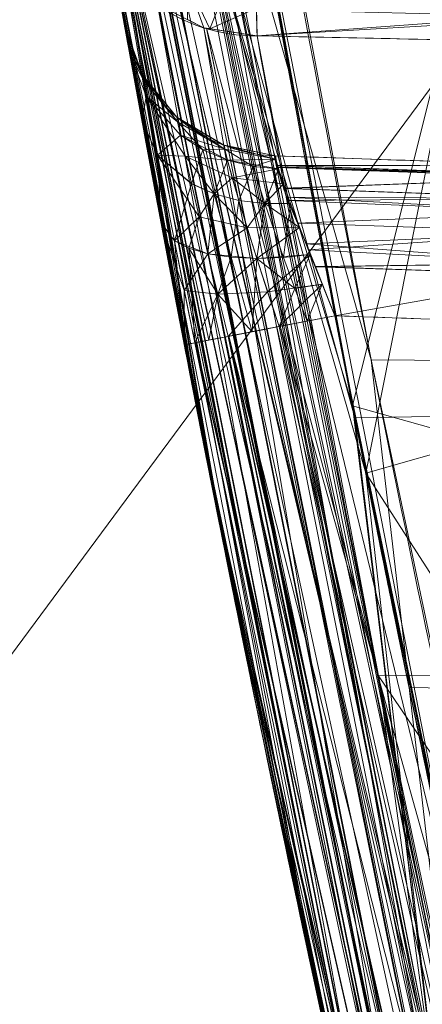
# Model space of a CAD drawing. Header units: millimetres. Extents: x -71 to 71, y -145 to 145.
# Tile 138 of 256: x -56.769 to -56.01, y -12.138 to -10.281. Entities that reach past the tile are written whole.
import ezdxf

# ---------------------------------------------------------------- set-up
doc = ezdxf.new("R2010")
doc.units = ezdxf.units.MM
doc.layers.add('1', color=7, linetype='CONTINUOUS')

msp = doc.modelspace()

# ---------------------------------------------------------------- linework, layer by layer
at = {"layer": '1', "color": 163, "linetype": 'Continuous', "lineweight": 13}
for p, q in [((-56.5716, -10.2912, 6.3851), (-56.5716, -10.2912, 9.1938)), ((-56.2869, -10.5374, 9.1938), (-56.2869, -10.5374, 6.3851))]:
    msp.add_line(p, q, dxfattribs=at)
at = {"layer": '1', "color": 163, "linetype": 'Continuous', "lineweight": 13, "extrusion": (-5.23961e-15, 1.15648e-14, -1)}
for centre, radius in [((0, 0, 144.0046), 61.0181), ((0, 0, 124.3698), 56.3953)]:
    msp.add_circle(centre, radius, dxfattribs=at)
at = {"layer": '1', "color": 163, "linetype": 'Continuous', "lineweight": 13}
msp.add_circle((0, 0, -145), 60.4434, dxfattribs=at)
at = {"layer": '1', "color": 163, "linetype": 'Continuous', "lineweight": 13, "extrusion": (-0.999172, 0.021137, -0.034762)}
msp.add_arc((11.2343, -21.5352, 56.8689), 0.3, 27.7501, 89.6029, dxfattribs=at)
at = {"layer": '1', "color": 163, "linetype": 'Continuous', "lineweight": 13, "extrusion": (0.083234, -0.466573, -0.880558)}
msp.add_arc((-57.2, -11.1371, 20.6922), 0.3, 100.9344, 180, dxfattribs=at)
at = {"layer": '1', "color": 163, "linetype": 'Continuous', "lineweight": 13}
for centre, radius, start, end in [((-56.2764, -10.2375, 9.1938), 0.3, 190.3102, 268), ((-56.2764, -10.2375, 6.3851), 0.3, 190.3102, 268), ((0, 0, -142.5051), 63.5638, 189.620855, 222.27869)]:
    msp.add_arc(centre, radius, start, end, dxfattribs=at)
at = {"layer": '1', "color": 163, "linetype": 'Continuous', "lineweight": 13, "extrusion": (0.189461, -0.981888, -3.47988e-05)}
msp.add_arc((-57.2, 9.7895, -0.0004), 0.3, 180, 267.9635, dxfattribs=at)
at = {"layer": '1', "color": 163, "linetype": 'Continuous', "lineweight": 13, "extrusion": (-0.189461, 0.981888, -3.46165e-05)}
msp.add_arc((57.2, 5.7894, -0.0001), 0.3, 0, 87.9635, dxfattribs=at)
at = {"layer": '1', "color": 163, "linetype": 'Continuous', "lineweight": 13}
for points, knots in [([(-56.0092, 7.4308, -40.1881), (-56.3877, 4.5783, -40.186), (-56.6408, 0.1337, -40.1852), (-56.2404, -6.0209, -40.1887), (-55.5435, -10.7162, -40.1937), (-54.419, -15.4548, -40.2011), (-52.8466, -20.1921, -40.2107), (-50.8093, -24.8841, -40.2227), (-48.2961, -29.4776, -40.237), (-45.2955, -33.9182, -40.2537), (-41.8019, -38.1419, -40.2727), (-37.8257, -42.0923, -40.294), (-33.3833, -45.7042, -40.3176), (-28.4909, -48.9101, -40.3436), (-21.4102, -52.5496, -40.3813), (-15.5377, -54.4811, -40.4131), (-11.4458, -55.3284, -40.4359)], [0, 0, 0, 0, 0.125, 0.1875, 0.25, 0.3125, 0.375, 0.4375, 0.5, 0.5625, 0.625, 0.6875, 0.75, 0.8125, 0.875, 1, 1, 1, 1]), ([(-55.7921, 7.3986, -43.1801), (-56.0246, 5.6455, -43.1785), (-56.3222, 2.1453, -43.1763), (-56.2775, -3.0831, -43.1759), (-55.7447, -8.3172, -43.1783), (-54.7209, -13.5077, -43.1836), (-53.4738, -17.706, -43.1903), (-52.2499, -20.9716, -43.197), (-51.2194, -23.3755, -43.2027), (-50.0721, -25.74, -43.209), (-48.3889, -28.8319, -43.2184), (-46.0147, -32.5492, -43.2317), (-42.7958, -36.6787, -43.2497), (-39.8059, -39.8551, -43.2666), (-37.2255, -42.2377, -43.2812), (-35.2025, -43.9372, -43.2927), (-33.1028, -45.5406, -43.3046), (-30.9384, -47.0388, -43.3168), (-28.72, -48.425, -43.3294), (-25.6796, -50.1348, -43.3467), (-22.5174, -51.6324, -43.3647), (-19.2318, -52.9145, -43.3834), (-15.8914, -54.0389, -43.4024), (-13.3418, -54.7035, -43.4169), (-11.6398, -55.0636, -43.4266)], [0, 0, 0, 0, 0.0625, 0.125, 0.1875, 0.25, 0.3125, 0.34375, 0.375, 0.40625, 0.4375, 0.5, 0.5625, 0.625, 0.65625, 0.6875, 0.71875, 0.75, 0.78125, 0.8125, 0.875, 0.90625, 0.9375, 1, 1, 1, 1]), ([(-56.5, 0, -15.8146), (-56.5, -0.9671, -15.8121), (-56.4504, -2.918, -15.8069), (-56.1409, -6.8926, -15.7966), (-55.3378, -11.96, -15.7838), (-53.6534, -18.0952, -15.7683), (-51.2166, -24.1589, -15.7529), (-48.0247, -30.0155, -15.7375), (-44.1076, -35.5264, -15.7221), (-39.5288, -40.5606, -15.7066), (-36.0978, -43.5233, -15.6964), (-34.3073, -44.8917, -15.6912)], [0, 0, 0, 0, 0.0625, 0.125, 0.25, 0.375, 0.5, 0.625, 0.75, 0.875, 1, 1, 1, 1]), ([(-55.8414, -12.1764, -31.9859), (-55.9303, -11.7773, -31.2471), (-56.0148, -11.378, -30.5078), (-56.1825, -10.5413, -28.9591), (-56.2649, -10.104, -28.1495), (-56.342, -9.6664, -27.3395)], [0, 0, 0, 0, 0.477542, 0.477542, 1, 1, 1, 1]), ([(-56.3618, -9.8186, 10.5103), (-56.306, -10.1389, 10.5103), (-56.2475, -10.4587, 10.5103), (-56.068, -11.3943, 10.5103), (-55.9397, -12.0088, 10.5103), (-55.6629, -13.233, 10.5104), (-55.5144, -13.8428, 10.5104), (-55.3559, -14.4501, 10.5104), (-55.3559, -14.4501, 10.5104), (-55.3559, -14.4501, 10.5104)], [0, 0, 0, 0, 0.205726, 0.205726, 0.602863, 0.602863, 0.999987, 0.999987, 1, 1, 1, 1]), ([(-55.8861, -12.2395, 5.0686), (-55.8861, -12.2395, 5.0686), (-55.8861, -12.2395, 5.0686), (-55.9747, -11.8348, 5.0686), (-56.059, -11.4292, 5.0686), (-56.2174, -10.6221, 5.0687), (-56.2917, -10.2207, 5.0687), (-56.3618, -9.8186, 5.0687)], [0, 0, 0, 0, 0.000024, 0.000024, 0.503712, 0.503712, 1, 1, 1, 1]), ([(-55.6357, -14.5231, 10.2106), (-55.795, -13.9129, 10.2106), (-55.9443, -13.2999, 10.2106), (-56.2225, -12.0695, 10.2105), (-56.3516, -11.452, 10.2105), (-56.532, -10.5116, 10.2105), (-56.5908, -10.1902, 10.2105), (-56.6469, -9.8683, 10.2104)], [0, 0, 0, 0, 0.397137, 0.397137, 0.794274, 0.794274, 1, 1, 1, 1]), ([(-56.6469, -9.8683, 5.3685), (-56.5765, -10.2724, 5.3685), (-56.5017, -10.6758, 5.3685), (-56.3425, -11.487, 5.3684), (-56.2578, -11.8947, 5.3684), (-56.1687, -12.3014, 5.3684)], [0, 0, 0, 0, 0.496289, 0.496289, 1, 1, 1, 1]), ([(-56.627, -9.9819, -27.1962), (-56.6242, -9.9973, -27.2246), (-56.6215, -10.0127, -27.253), (-56.5436, -10.4525, -28.063), (-56.4636, -10.8767, -28.8441), (-56.2981, -11.7023, -30.3644), (-56.2132, -12.1037, -31.1036), (-56.1238, -12.5049, -31.8424)], [0, 0, 0, 0, 0.018318, 0.018318, 0.522456, 0.522456, 1, 1, 1, 1]), ([(-55.8861, -12.2395, -0.5103), (-55.8861, -12.2395, -0.5103), (-55.8861, -12.2395, -0.5103), (-55.9263, -12.056, -0.5103), (-55.9656, -11.8723, -0.5103), (-56.0424, -11.5044, -0.5103), (-56.0798, -11.3203, -0.5103), (-56.1895, -10.7677, -0.5103), (-56.2589, -10.3987, -0.5103), (-56.3247, -10.029, -0.5103), (-56.3247, -10.029, -0.5103), (-56.3247, -10.029, -0.5103)], [0, 0, 0, 0, 0.000027, 0.000027, 0.250088, 0.250088, 0.500176, 0.500176, 0.999973, 0.999973, 1, 1, 1, 1]), ([(-56.3247, -10.029, 0.5103), (-56.3247, -10.029, 0.5103), (-56.3247, -10.029, 0.5103), (-56.2918, -10.214, 0.5103), (-56.258, -10.3988, 0.5103), (-56.1885, -10.7681, 0.5103), (-56.1528, -10.9526, 0.5103), (-56.0432, -11.5051, 0.5103), (-55.9665, -11.8727, 0.5103), (-55.8861, -12.2395, 0.5103), (-55.8861, -12.2395, 0.5103), (-55.8861, -12.2395, 0.5103)], [0, 0, 0, 0, 0.000027, 0.000027, 0.250088, 0.250088, 0.500176, 0.500176, 0.999973, 0.999973, 1, 1, 1, 1]), ([(-56.1687, -12.3014, 0.2105), (-56.2494, -11.9328, 0.2105), (-56.3266, -11.5633, 0.2105), (-56.4368, -11.008, 0.2105), (-56.4726, -10.8225, 0.2105), (-56.5425, -10.4514, 0.2105), (-56.5765, -10.2657, 0.2105), (-56.6096, -10.0797, 0.2105)], [0, 0, 0, 0, 0.499823, 0.499823, 0.749912, 0.749912, 1, 1, 1, 1]), ([(-56.6096, -10.0797, -0.2105), (-56.5435, -10.4513, -0.2105), (-56.4736, -10.8222, -0.2105), (-56.3634, -11.3776, -0.2105), (-56.3258, -11.5626, -0.2105), (-56.2486, -11.9323, -0.2105), (-56.2091, -12.117, -0.2105), (-56.1687, -12.3014, -0.2105)], [0, 0, 0, 0, 0.499825, 0.499825, 0.749912, 0.749912, 1, 1, 1, 1]), ([(-56.1192, -12.5252, -28.0554), (-56.2098, -12.1193, -27.2934), (-56.2958, -11.7133, -26.5311), (-56.4581, -10.9043, -25.0122), (-56.5344, -10.5014, -24.2558), (-56.6063, -10.0983, -23.499)], [0, 0, 0, 0, 0.502199, 0.502199, 1, 1, 1, 1]), ([(-56.3214, -10.3109, -23.3594), (-56.2499, -10.7119, -24.1162), (-56.174, -11.1127, -24.8727), (-56.0126, -11.9175, -26.3916), (-55.927, -12.3215, -27.154), (-55.8369, -12.7253, -27.916)], [0, 0, 0, 0, 0.497803, 0.497803, 1, 1, 1, 1]), ([(-55.7941, -10.3221, -23.3411), (-55.8861, -10.3201, -23.3443), (-55.9781, -10.3182, -23.3475), (-56.1539, -10.3145, -23.3536), (-56.2377, -10.3127, -23.3565), (-56.3214, -10.3109, -23.3594)], [0, 0, 0, 0, 0.523552, 0.523552, 1, 1, 1, 1]), ([(-56.1745, -10.8391, 9.4897), (-56.1823, -10.8203, 9.4899), (-56.1975, -10.7825, 9.4867), (-56.2191, -10.7273, 9.4714), (-56.24, -10.6756, 9.4459), (-56.2549, -10.641, 9.4196), (-56.2631, -10.6218, 9.4009), (-56.2657, -10.6151, 9.3937), (-56.2693, -10.6052, 9.3827), (-56.276, -10.585, 9.3573), (-56.2832, -10.56, 9.3132), (-56.2875, -10.5415, 9.2548), (-56.2876, -10.5373, 9.2141), (-56.2869, -10.5374, 9.1938)], [0, 0, 0, 0, 0.125, 0.25, 0.375, 0.5, 0.53125, 0.546875, 0.5625, 0.625, 0.75, 0.875, 1, 1, 1, 1]), ([(-56.2869, -10.5374, 6.3851), (-56.2876, -10.5373, 6.3648), (-56.2875, -10.5415, 6.3241), (-56.2832, -10.56, 6.2657), (-56.276, -10.585, 6.2217), (-56.2693, -10.6052, 6.1962), (-56.2658, -10.6151, 6.1852), (-56.2631, -10.6218, 6.1781), (-56.2549, -10.641, 6.1594), (-56.24, -10.6756, 6.1331), (-56.2191, -10.7273, 6.1075), (-56.1975, -10.7825, 6.0923), (-56.1823, -10.8203, 6.0891), (-56.1745, -10.8391, 6.0892)], [0, 0, 0, 0, 0.125, 0.25, 0.375, 0.4375, 0.453125, 0.46875, 0.5, 0.625, 0.75, 0.875, 1, 1, 1, 1]), ([(-56.2869, -10.5374, 6.3851), (-56.1999, -10.5404, 6.3882), (-56.1129, -10.5434, 6.3912), (-55.9314, -10.5498, 6.3975), (-55.8369, -10.5531, 6.4008), (-55.7424, -10.5564, 6.404)], [0, 0, 0, 0, 0.479225, 0.479225, 1, 1, 1, 1]), ([(-55.7424, -10.5564, 9.1749), (-55.8369, -10.5531, 9.1782), (-55.9314, -10.5498, 9.1815), (-56.1129, -10.5434, 9.1878), (-56.1999, -10.5404, 9.1908), (-56.2869, -10.5374, 9.1938)], [0, 0, 0, 0, 0.520775, 0.520775, 1, 1, 1, 1]), ([(-55.3559, -14.4501, 9.4896), (-55.3559, -14.4501, 9.4896), (-55.3559, -14.4501, 9.4896), (-55.4964, -13.9115, 9.4896), (-55.6291, -13.3708, 9.4896), (-55.8787, -12.286, 9.4897), (-55.9956, -11.7417, 9.4897), (-56.1282, -11.077, 9.4897), (-56.1515, -10.9581, 9.4897), (-56.1745, -10.8391, 9.4897)], [0, 0, 0, 0, 0.000016, 0.000016, 0.450915, 0.450915, 0.90183, 0.90183, 1, 1, 1, 1]), ([(-56.1745, -10.8391, 6.0892), (-56.1669, -10.8785, 6.0892), (-56.1593, -10.9179, 6.0892), (-56.1237, -11.1001, 6.0892), (-56.0953, -11.2428, 6.0893), (-56.0374, -11.5279, 6.0893), (-56.0079, -11.6704, 6.0893), (-55.9478, -11.9551, 6.0893), (-55.9173, -12.0974, 6.0893), (-55.8861, -12.2395, 6.0893), (-55.8861, -12.2395, 6.0893), (-55.8861, -12.2395, 6.0893)], [0, 0, 0, 0, 0.084174, 0.084174, 0.38945, 0.38945, 0.694725, 0.694725, 0.999958, 0.999958, 1, 1, 1, 1]), ([(-56.4586, -10.8939, 9.7895), (-56.4355, -11.0135, 9.7895), (-56.4121, -11.133, 9.7895), (-56.2787, -11.8011, 9.7895), (-56.1613, -12.3481, 9.7895), (-55.9104, -13.4385, 9.7894), (-55.777, -13.9819, 9.7894), (-55.6357, -14.5231, 9.7894)], [0, 0, 0, 0, 0.09817, 0.09817, 0.549085, 0.549085, 1, 1, 1, 1]), ([(-56.1687, -12.3014, 5.7895), (-56.2, -12.1586, 5.7895), (-56.2307, -12.0156, 5.7895), (-56.2911, -11.7295, 5.7895), (-56.3208, -11.5863, 5.7895), (-56.379, -11.2996, 5.7894), (-56.4075, -11.1562, 5.7894), (-56.4433, -10.9731, 5.7894), (-56.451, -10.9335, 5.7894), (-56.4586, -10.8939, 5.7894)], [0, 0, 0, 0, 0.305275, 0.305275, 0.61055, 0.61055, 0.915825, 0.915825, 1, 1, 1, 1])]:
    msp.add_open_spline(points, degree=3, knots=knots, dxfattribs=at)
for points in [[(-56.4586, -10.8939, 9.7895), (-56.5208, -10.5716, 9.7895), (-56.5716, -10.2912, 9.5251), (-56.5716, -10.2912, 9.1938)], [(-56.5716, -10.2912, 6.3851), (-56.5716, -10.2912, 6.054), (-56.5208, -10.5713, 5.7894), (-56.4586, -10.8939, 5.7894)], [(-56.1745, -10.8391, 9.4897), (-56.0305, -10.8441, 9.4847), (-55.8864, -10.8491, 9.4797), (-55.7424, -10.8542, 9.4747)], [(-55.7424, -10.8542, 6.1042), (-55.8864, -10.8491, 6.0992), (-56.0305, -10.8441, 6.0942), (-56.1745, -10.8391, 6.0892)]]:
    msp.add_open_spline(points, degree=3, dxfattribs=at)
for points in [[(24.5845, 55.2178, -145), (-35.5277, -48.8997, -145), (-52.3455, -30.2217, -145), (-60.1123, -6.3181, -145)], [(-52.6508, 4.0276, -59.4465), (-51.3852, -12.1617, -59.4503), (-56.0991, -4.5154, -43.1768)], [(-62.4157, 2.6859, -124.4759), (-63.0153, -11.3325, -124.5197), (-55.5385, -9.7929, -124.3698)], [(-56.2418, -5.3657, -22.8847), (-55.1835, -12.1254, -15.7834), (-56.4975, 0, -15.8146)], [(-51.4822, -16.7276, -123.8834), (-54.1315, 0, -123.8834), (-56.3953, 0, -124.3698), (-53.6351, -17.4271, -124.3698)], [(-56.2981, -4.7369, -40.1881), (-56.0991, -4.5154, -43.1768), (-54.3759, -13.6174, -43.1856)], [(-51.3852, -12.1617, -59.4503), (-54.5092, -12.9133, -43.1849), (-56.0991, -4.5154, -43.1768)], [(-54.3759, -13.6174, -43.1856), (-54.6328, -13.686, -40.1994), (-56.2981, -4.7369, -40.1881)], [(-55.778, -9.0034, -32.4073), (-56.2981, -4.7369, -40.1881), (-55.2112, -11.9987, -32.3257)], [(-56.2981, -4.7369, -40.1881), (-54.7296, -13.1656, -40.1988), (-55.1627, -12.2197, -32.4373)], [(-55.1627, -12.2197, -32.4373), (-55.2112, -11.9987, -32.3257), (-56.2981, -4.7369, -40.1881)], [(-56.2418, -5.3657, -22.8847), (-56.2239, -5.5789, -22.9251), (-55.1835, -12.1254, -15.7834)], [(-55.1835, -12.1254, -15.7834), (-56.2239, -5.5789, -22.9251), (-56.203, -5.7855, -23.0605)], [(-56.0257, -7.305, -22.9333), (-54.8402, -13.1727, -15.7807), (-56.203, -5.7855, -23.0605)], [(-56.203, -5.7855, -23.0605), (-54.8402, -13.1727, -15.7807), (-55.1835, -12.1254, -15.7834)], [(-56.0257, -7.305, -22.9333), (-55.993, -7.5363, -22.8846), (-54.8402, -13.1727, -15.7807)], [(-55.504, -25.3478, -144.0046), (-56.0656, -25.6043, -143.2514), (-61.0081, -8.7716, -143.2514), (-60.397, -8.6838, -144.0046)], [(-56.9481, -26.0073, -142.6799), (-61.9684, -8.9097, -142.6799), (-61.0081, -8.7716, -143.2514), (-56.0656, -25.6043, -143.2514)], [(-56.3838, -11.2723, -25.7032), (-56.6063, -10.0983, -23.499), (-56.6817, -9.6661, -26.9132)], [(-56.6817, -9.6661, -26.9132), (-56.6443, -9.8827, -27.0594), (-56.3838, -11.2723, -25.7032)], [(-56.4557, -9.6962, -27.3343), (-56.342, -9.6664, -27.3395), (-56.1062, -10.9221, -29.6639)], [(-56.1062, -10.9221, -29.6639), (-56.342, -9.6664, -27.3395), (-56.0038, -9.6783, -27.3859), (-55.78, -10.9247, -29.6925)], [(-56.4635, -9.6982, -27.3339), (-56.4557, -9.6962, -27.3343), (-55.9571, -12.2084, -31.9825)], [(-56.1062, -10.9221, -29.6639), (-55.9571, -12.2084, -31.9825), (-56.4557, -9.6962, -27.3343)], [(-56.0102, -12.2453, -31.9689), (-56.5082, -9.7312, -27.3204), (-56.4635, -9.6982, -27.3339)], [(-55.9571, -12.2084, -31.9825), (-55.9653, -12.2107, -31.9822), (-56.4635, -9.6982, -27.3339)], [(-55.9653, -12.2107, -31.9822), (-56.0102, -12.2453, -31.9689), (-56.4635, -9.6982, -27.3339)], [(-56.5606, -9.7698, -27.3045), (-56.5082, -9.7312, -27.3204), (-56.0102, -12.2453, -31.9689)], [(-56.592, -9.823, -27.2787), (-56.5618, -9.7707, -27.3041), (-56.0645, -12.2872, -31.9529)], [(-56.5618, -9.7707, -27.3041), (-56.5606, -9.7698, -27.3045), (-56.0632, -12.2862, -31.9533)], [(-56.0632, -12.2862, -31.9533), (-56.0645, -12.2872, -31.9529), (-56.5618, -9.7707, -27.3041)], [(-56.0102, -12.2453, -31.9689), (-56.0632, -12.2862, -31.9533), (-56.5606, -9.7698, -27.3045)], [(-55.5385, -9.7929, -124.3698), (-63.0153, -11.3325, -124.5197), (-63.4043, -20.4244, -124.5481)], [(-63.4043, -20.4244, -124.5481), (-48.8398, -28.1976, -124.3698), (-55.5385, -9.7929, -124.3698)], [(-55.9367, -9.8037, 10.5252), (-56.3618, -9.8186, 10.5103), (-55.9068, -12.1448, 10.5103)], [(-56.137, -11.0316, 5.0687), (-56.3618, -9.8186, 5.0687), (-55.9367, -9.8037, 5.0538), (-55.709, -11.0243, 5.0537)], [(-56.6197, -9.8712, -27.2554), (-56.592, -9.823, -27.2787), (-56.0939, -12.3417, -31.927)], [(-56.0645, -12.2872, -31.9529), (-56.0939, -12.3417, -31.927), (-56.592, -9.823, -27.2787)], [(-55.9068, -12.1448, 10.5103), (-56.3618, -9.8186, 10.5103), (-56.4675, -9.837, 10.4854)], [(-56.4655, -9.8367, 5.093), (-56.3618, -9.8186, 5.0687), (-56.137, -11.0316, 5.0687)], [(-56.4716, -9.8377, 10.4845), (-56.564, -9.8538, 10.4188), (-55.4637, -14.4782, 10.4846)], [(-56.5628, -9.8536, 5.1593), (-56.4716, -9.8377, 5.0945), (-55.995, -12.2634, 5.0944)], [(-56.4716, -9.8377, 5.0945), (-56.4655, -9.8367, 5.093), (-55.9889, -12.2621, 5.093), (-55.995, -12.2634, 5.0944)], [(-55.4637, -14.4782, 10.4846), (-55.4596, -14.4772, 10.4856), (-56.4675, -9.837, 10.4854), (-56.4716, -9.8377, 10.4845)], [(-55.9068, -12.1448, 10.5103), (-56.4675, -9.837, 10.4854), (-55.4596, -14.4772, 10.4856)], [(-55.9889, -12.2621, 5.093), (-56.4655, -9.8367, 5.093), (-56.137, -11.0316, 5.0687)], [(-55.5543, -14.5019, 10.4189), (-56.564, -9.8538, 10.4188), (-56.6254, -9.8645, 10.3228)], [(-56.6254, -9.8645, 5.2562), (-56.564, -9.8538, 5.1602), (-56.0865, -12.2834, 5.1601), (-56.1474, -12.2968, 5.2561)], [(-56.564, -9.8538, 5.1602), (-56.5628, -9.8536, 5.1593), (-56.0854, -12.2832, 5.1593), (-56.0865, -12.2834, 5.1601)], [(-56.564, -9.8538, 10.4188), (-55.5543, -14.5019, 10.4189), (-55.4637, -14.4782, 10.4846)], [(-55.995, -12.2634, 5.0944), (-56.0854, -12.2832, 5.1593), (-56.5628, -9.8536, 5.1593)], [(-56.4209, -11.0874, 5.3685), (-56.6469, -9.8683, 5.3685), (-56.626, -9.8646, 5.2597)], [(-56.6262, -9.8647, 10.3185), (-56.6469, -9.8683, 10.2104), (-56.1895, -12.2062, 10.2105)], [(-56.1895, -12.2062, 10.2105), (-56.6469, -9.8683, 10.2104), (-56.4586, -10.8939, 9.7895)], [(-56.6469, -9.8683, 10.2104), (-56.5045, -10.6533, 9.7385), (-56.4586, -10.8939, 9.7895)], [(-56.6469, -9.8683, 10.2104), (-56.5384, -10.4717, 9.6159), (-56.5045, -10.6533, 9.7385)], [(-56.6469, -9.8683, 10.2104), (-56.5643, -10.3313, 9.4055), (-56.5384, -10.4717, 9.6159)], [(-56.6469, -9.8683, 10.2104), (-56.6469, -9.8683, 5.3685), (-56.5716, -10.2912, 6.3851), (-56.5716, -10.2912, 9.1938)], [(-56.6469, -9.8683, 5.3685), (-56.5629, -10.3385, 6.1559), (-56.5716, -10.2912, 6.3851)], [(-56.6469, -9.8683, 5.3685), (-56.5354, -10.4877, 5.9479), (-56.5394, -10.4663, 5.9683)], [(-56.6469, -9.8683, 5.3685), (-56.4956, -10.7002, 5.822), (-56.5354, -10.4877, 5.9479)], [(-56.4956, -10.7002, 5.822), (-56.6469, -9.8683, 5.3685), (-56.4209, -11.0874, 5.3685)], [(-56.5394, -10.4663, 5.9683), (-56.5629, -10.3385, 6.1559), (-56.6469, -9.8683, 5.3685)], [(-56.5716, -10.2912, 9.1938), (-56.5643, -10.3313, 9.4055), (-56.6469, -9.8683, 10.2104)], [(-56.3899, -11.2441, -29.5205), (-56.627, -9.9819, -27.1962), (-56.62, -9.8756, -27.253)], [(-56.6254, -9.8645, 10.3228), (-56.6262, -9.8647, 10.3185), (-55.6146, -14.5176, 10.3229)], [(-55.6154, -14.5178, 10.3187), (-56.6262, -9.8647, 10.3185), (-56.1895, -12.2062, 10.2105)], [(-56.6262, -9.8647, 10.3185), (-55.6154, -14.5178, 10.3187), (-55.6146, -14.5176, 10.3229)], [(-56.1474, -12.2968, 5.2561), (-56.626, -9.8646, 5.2597), (-56.6254, -9.8645, 5.2562)], [(-56.4209, -11.0874, 5.3685), (-56.626, -9.8646, 5.2597), (-56.1481, -12.2969, 5.2597)], [(-56.1474, -12.2968, 5.2561), (-56.1481, -12.2969, 5.2597), (-56.626, -9.8646, 5.2597)], [(-56.6254, -9.8645, 10.3228), (-55.6146, -14.5176, 10.3229), (-55.5543, -14.5019, 10.4189)], [(-56.1209, -12.3964, -31.9007), (-56.62, -9.8756, -27.253), (-56.6197, -9.8712, -27.2554)], [(-56.62, -9.8756, -27.253), (-56.1209, -12.3964, -31.9007), (-56.3899, -11.2441, -29.5205)], [(-56.0939, -12.3417, -31.927), (-56.1208, -12.3916, -31.9032), (-56.6197, -9.8712, -27.2554)], [(-56.1208, -12.3916, -31.9032), (-56.1209, -12.3964, -31.9007), (-56.6197, -9.8712, -27.2554)], [(-56.3838, -11.2723, -25.7032), (-56.6443, -9.8827, -27.0594), (-56.6269, -9.9819, -27.1962)], [(-56.3838, -11.2723, -25.7032), (-56.6269, -9.9819, -27.1962), (-56.3899, -11.2441, -29.5205)], [(-56.1414, -11.0092, 0.5103), (-56.3247, -10.029, 0.5103), (-56.4284, -10.0475, 0.4859)], [(-56.4284, -10.0475, -0.4859), (-56.3247, -10.029, -0.5103), (-56.1163, -11.1364, -0.5103)], [(-56.1163, -11.1364, -0.5103), (-56.3247, -10.029, -0.5103), (-55.8968, -10.0291, -0.5252)], [(-55.8968, -10.0291, 0.5252), (-56.3247, -10.029, 0.5103), (-56.1414, -11.0092, 0.5103)], [(-56.1414, -11.0092, 0.5103), (-55.6867, -11.1366, 0.5253), (-55.8968, -10.0291, 0.5252)], [(-55.8968, -10.0291, -0.5252), (-55.7098, -11.0203, -0.5253), (-56.1163, -11.1364, -0.5103)], [(-56.4345, -10.0486, 0.4845), (-56.5256, -10.0648, 0.4196), (-56.0854, -12.2832, 0.4197), (-55.995, -12.2634, 0.4845)], [(-55.995, -12.2634, -0.4845), (-56.0854, -12.2832, -0.4197), (-56.5256, -10.0648, -0.4196), (-56.4345, -10.0486, -0.4845)], [(-55.995, -12.2634, 0.4845), (-55.9889, -12.2621, 0.486), (-56.4284, -10.0475, 0.4859), (-56.4345, -10.0486, 0.4845)], [(-56.4345, -10.0486, -0.4845), (-56.4284, -10.0475, -0.4859), (-55.9889, -12.2621, -0.486), (-55.995, -12.2634, -0.4845)], [(-56.1414, -11.0092, 0.5103), (-56.4284, -10.0475, 0.4859), (-55.9889, -12.2621, 0.486)], [(-55.9889, -12.2621, -0.486), (-56.4284, -10.0475, -0.4859), (-56.1163, -11.1364, -0.5103)], [(-56.1474, -12.2968, 0.3229), (-56.0865, -12.2834, 0.4188), (-56.5268, -10.065, 0.4188), (-56.5881, -10.0759, 0.3228)], [(-56.5881, -10.0759, -0.3228), (-56.5268, -10.065, -0.4188), (-56.0865, -12.2834, -0.4188), (-56.1474, -12.2968, -0.3229)], [(-56.0865, -12.2834, 0.4188), (-56.0854, -12.2832, 0.4197), (-56.5256, -10.0648, 0.4196), (-56.5268, -10.065, 0.4188)], [(-56.5268, -10.065, -0.4188), (-56.5256, -10.0648, -0.4196), (-56.0854, -12.2832, -0.4197), (-56.0865, -12.2834, -0.4188)], [(-56.5888, -10.076, 0.3192), (-56.6096, -10.0797, 0.2105), (-56.4001, -11.1928, 0.2105)], [(-56.4001, -11.1928, -0.2105), (-56.6096, -10.0797, -0.2105), (-56.5888, -10.076, -0.3192)], [(-56.4001, -11.1928, 0.2105), (-56.6096, -10.0797, 0.2105), (-56.6096, -10.0797)], [(-56.6096, -10.0797), (-56.6096, -10.0797, -0.2105), (-56.4001, -11.1928, -0.2105), (-56.4001, -11.1928, 0.2105)], [(-56.5881, -10.0759, 0.3228), (-56.5888, -10.076, 0.3192), (-56.1481, -12.2969, 0.3193)], [(-56.1474, -12.2968, -0.3229), (-56.5888, -10.076, -0.3192), (-56.5881, -10.0759, -0.3228)], [(-56.1481, -12.2969, 0.3193), (-56.5888, -10.076, 0.3192), (-56.4001, -11.1928, 0.2105)], [(-56.4001, -11.1928, -0.2105), (-56.5888, -10.076, -0.3192), (-56.1481, -12.2969, -0.3193)], [(-56.1474, -12.2968, -0.3229), (-56.1481, -12.2969, -0.3193), (-56.5888, -10.076, -0.3192)], [(-56.5881, -10.0759, 0.3228), (-56.1481, -12.2969, 0.3193), (-56.1474, -12.2968, 0.3229)], [(-56.574, -10.181, -23.4521), (-56.6063, -10.0983, -23.499), (-56.3762, -11.3123, -25.7783)], [(-56.574, -10.181, -23.4521), (-56.0848, -12.6044, -28.0093), (-56.084, -12.6063, -28.0083)], [(-56.0848, -12.6044, -28.0093), (-56.574, -10.181, -23.4521), (-56.3762, -11.3123, -25.7783)], [(-56.5732, -10.1831, -23.4509), (-56.574, -10.181, -23.4521), (-56.084, -12.6063, -28.0083)], [(-56.5092, -10.2518, -23.4085), (-56.5732, -10.1831, -23.4509), (-56.084, -12.6063, -28.0083)], [(-56.4529, -10.2083, -23.2907), (-56.4219, -10.2961, -23.3768), (-56.4105, -10.2978, -23.3748)], [(-56.4526, -10.2805, -23.3879), (-56.4219, -10.2961, -23.3768), (-56.4529, -10.2083, -23.2907)], [(-56.4105, -10.2978, -23.3748), (-56.3899, -10.2465, -23.2907), (-56.4529, -10.2083, -23.2907)], [(-56.084, -12.6063, -28.0083), (-56.0201, -12.671, -27.9664), (-56.5092, -10.2518, -23.4085)], [(-56.0201, -12.671, -27.9664), (-56.019, -12.6715, -27.966), (-56.5081, -10.2523, -23.4081), (-56.5092, -10.2518, -23.4085)], [(-56.4219, -10.2961, -23.3768), (-56.5081, -10.2523, -23.4081), (-56.019, -12.6715, -27.966)], [(-56.3227, -10.2586, -23.2926), (-56.3899, -10.2465, -23.2907), (-56.4105, -10.2978, -23.3748)], [(-56.4105, -10.2978, -23.3748), (-56.3214, -10.3109, -23.3594), (-56.3227, -10.2586, -23.2926)], [(-55.811, -10.2738, -23.2773), (-56.3226, -10.2612, -23.296), (-56.3214, -10.3109, -23.3594)], [(-56.3214, -10.3109, -23.3594), (-55.8085, -10.2806, -23.2823), (-55.811, -10.2738, -23.2773)], [(-56.3214, -10.3109, -23.3594), (-55.7941, -10.3221, -23.3411), (-55.8085, -10.2806, -23.2823)], [(-56.5716, -10.2912, 9.1938), (-56.5384, -10.3837, 9.1938), (-56.5365, -10.3942, 9.2948)], [(-56.5365, -10.3942, 9.2948), (-56.5626, -10.3401, 9.4267), (-56.5716, -10.2912, 9.1938)], [(-56.5369, -10.3863, 6.3851), (-56.5369, -10.3863, 9.1938), (-56.5716, -10.2912, 9.1938), (-56.5716, -10.2912, 6.3851)], [(-56.5716, -10.2912, 6.3851), (-56.5627, -10.34, 6.1523), (-56.5365, -10.3942, 6.2842)], [(-56.5365, -10.3942, 6.2842), (-56.5384, -10.3837, 6.3851), (-56.5716, -10.2912, 6.3851)], [(-56.019, -12.6715, -27.966), (-55.9345, -12.7122, -27.9344), (-56.4219, -10.2961, -23.3768)], [(-56.417, -10.2968, -23.3759), (-56.4219, -10.2961, -23.3768), (-55.9345, -12.7122, -27.9344)], [(-55.9345, -12.7122, -27.9344), (-55.93, -12.7128, -27.9336), (-56.417, -10.2968, -23.3759)], [(-56.0926, -11.5187, -25.6388), (-56.417, -10.2968, -23.3759), (-55.93, -12.7128, -27.9336)], [(-56.0926, -11.5187, -25.6388), (-56.3214, -10.3109, -23.3594), (-56.417, -10.2968, -23.3759)], [(-55.5545, -11.5147, -25.5909), (-55.7941, -10.3221, -23.3411), (-56.3214, -10.3109, -23.3594), (-56.0926, -11.5187, -25.6388)], [(-56.5627, -10.34, 6.1523), (-56.5307, -10.4248, 6.1911), (-56.5365, -10.3942, 6.2842)], [(-56.5307, -10.4248, 6.1911), (-56.5627, -10.34, 6.1523), (-56.5384, -10.4716, 5.9631)], [(-56.5384, -10.4717, 9.6159), (-56.5626, -10.3401, 9.4267), (-56.5307, -10.4249, 9.3878)], [(-56.5365, -10.3942, 9.2948), (-56.5307, -10.4249, 9.3878), (-56.5626, -10.3401, 9.4267)], [(-56.5384, -10.3837, 9.1938), (-56.4726, -10.4645, 9.1938), (-56.4713, -10.473, 9.2761)], [(-56.4713, -10.473, 9.2761), (-56.5365, -10.3942, 9.2948), (-56.5384, -10.3837, 9.1938)], [(-56.5384, -10.3837, 6.3851), (-56.5365, -10.3942, 6.2842), (-56.4713, -10.473, 6.3029)], [(-56.4713, -10.473, 6.3029), (-56.4726, -10.4645, 6.3851), (-56.5384, -10.3837, 6.3851)], [(-56.4726, -10.4645, 6.3851), (-56.4726, -10.4645, 9.1938), (-56.5369, -10.3863, 9.1938), (-56.5369, -10.3863, 6.3851)], [(-56.5307, -10.4249, 9.3878), (-56.5365, -10.3942, 9.2948), (-56.4713, -10.473, 9.2761)], [(-56.4713, -10.473, 6.3029), (-56.5365, -10.3942, 6.2842), (-56.5307, -10.4248, 6.1911)], [(-56.5384, -10.4716, 5.9631), (-56.5092, -10.5362, 6.0354), (-56.5307, -10.4248, 6.1911)], [(-56.5307, -10.4249, 9.3878), (-56.5092, -10.5363, 9.5436), (-56.5384, -10.4717, 9.6159)], [(-56.5307, -10.4248, 6.1911), (-56.5092, -10.5362, 6.0354), (-56.4572, -10.5379, 6.1603)], [(-56.5307, -10.4248, 6.1911), (-56.466, -10.4982, 6.2275), (-56.4713, -10.473, 6.3029)], [(-56.4572, -10.5379, 6.1603), (-56.466, -10.4982, 6.2275), (-56.5307, -10.4248, 6.1911)], [(-56.5092, -10.5363, 9.5436), (-56.5307, -10.4249, 9.3878), (-56.466, -10.4982, 9.3515)], [(-56.4713, -10.473, 9.2761), (-56.466, -10.4982, 9.3515), (-56.5307, -10.4249, 9.3878)], [(-56.5092, -10.5362, 6.0354), (-56.5384, -10.4716, 5.9631), (-56.5025, -10.6636, 5.8359)], [(-56.5025, -10.6638, 9.743), (-56.5384, -10.4717, 9.6159), (-56.5092, -10.5363, 9.5436)], [(-56.4726, -10.4645, 9.1938), (-56.3832, -10.5179, 9.1938), (-56.3824, -10.5249, 9.2619)], [(-56.3824, -10.5249, 9.2619), (-56.4713, -10.473, 9.2761), (-56.4726, -10.4645, 9.1938)], [(-56.386, -10.5168, 6.3851), (-56.386, -10.5168, 9.1938), (-56.4726, -10.4645, 9.1938), (-56.4726, -10.4645, 6.3851)], [(-56.4726, -10.4645, 6.3851), (-56.4713, -10.473, 6.3029), (-56.3824, -10.5249, 6.3171)], [(-56.3824, -10.5249, 6.3171), (-56.3832, -10.5179, 6.3851), (-56.4726, -10.4645, 6.3851)], [(-56.4236, -10.5258, 9.3364), (-56.4713, -10.473, 9.2761), (-56.3824, -10.5249, 9.2619)], [(-56.4236, -10.5258, 9.3364), (-56.466, -10.4982, 9.3515), (-56.4713, -10.473, 9.2761)], [(-56.3824, -10.5249, 6.3171), (-56.4713, -10.473, 6.3029), (-56.466, -10.4982, 6.2275)], [(-56.466, -10.4982, 9.3515), (-56.4453, -10.59, 9.4764), (-56.5092, -10.5363, 9.5436)], [(-56.4453, -10.59, 9.4764), (-56.466, -10.4982, 9.3515), (-56.4236, -10.5258, 9.3364)], [(-56.466, -10.4982, 6.2275), (-56.3772, -10.5457, 6.2546), (-56.3824, -10.5249, 6.3171)], [(-56.3772, -10.5457, 6.2546), (-56.466, -10.4982, 6.2275), (-56.4572, -10.5379, 6.1603)], [(-56.4236, -10.5258, 9.3364), (-56.4027, -10.609, 9.4491), (-56.4453, -10.59, 9.4764)], [(-56.3824, -10.5249, 9.2619), (-56.3772, -10.5457, 9.3243), (-56.4236, -10.5258, 9.3364)], [(-56.4027, -10.609, 9.4491), (-56.4236, -10.5258, 9.3364), (-56.3772, -10.5457, 9.3243)], [(-56.2869, -10.5374, 6.3851), (-56.2869, -10.5374, 9.1938), (-56.386, -10.5168, 9.1938), (-56.386, -10.5168, 6.3851)], [(-56.3832, -10.5179, 9.1938), (-56.2869, -10.5374, 9.1938), (-56.2864, -10.5436, 9.2542)], [(-56.2864, -10.5436, 9.2542), (-56.3824, -10.5249, 9.2619), (-56.3832, -10.5179, 9.1938)], [(-56.3832, -10.5179, 6.3851), (-56.3824, -10.5249, 6.3171), (-56.2865, -10.5436, 6.3248)], [(-56.2865, -10.5436, 6.3248), (-56.2869, -10.5374, 6.3851), (-56.3832, -10.5179, 6.3851)], [(-56.329, -10.5576, 9.3156), (-56.3824, -10.5249, 9.2619), (-56.2864, -10.5436, 9.2542)], [(-56.329, -10.5576, 9.3156), (-56.3772, -10.5457, 9.3243), (-56.3824, -10.5249, 9.2619)], [(-56.2865, -10.5436, 6.3248), (-56.3824, -10.5249, 6.3171), (-56.3772, -10.5457, 6.2546)], [(-56.5025, -10.6636, 5.8359), (-56.4774, -10.6978, 5.9322), (-56.5092, -10.5362, 6.0354)], [(-56.5092, -10.5362, 6.0354), (-56.4453, -10.5899, 6.1026), (-56.4572, -10.5379, 6.1603)], [(-56.4453, -10.5899, 6.1026), (-56.5092, -10.5362, 6.0354), (-56.4774, -10.6978, 5.9322)], [(-56.5092, -10.5363, 9.5436), (-56.4453, -10.59, 9.4764), (-56.4308, -10.6522, 9.5232)], [(-56.4308, -10.6522, 9.5232), (-56.4774, -10.6979, 9.6468), (-56.5092, -10.5363, 9.5436)], [(-56.5092, -10.5363, 9.5436), (-56.4774, -10.6979, 9.6468), (-56.5025, -10.6638, 9.743)], [(-56.4572, -10.5379, 6.1603), (-56.3682, -10.5786, 6.199), (-56.3772, -10.5457, 6.2546)], [(-56.3682, -10.5786, 6.199), (-56.4572, -10.5379, 6.1603), (-56.4027, -10.609, 6.1299)], [(-56.4572, -10.5379, 6.1603), (-56.4453, -10.5899, 6.1026), (-56.4027, -10.609, 6.1299)], [(-56.3772, -10.5457, 9.3243), (-56.3556, -10.6216, 9.4277), (-56.4027, -10.609, 9.4491)], [(-56.3772, -10.5457, 6.2546), (-56.2812, -10.5617, 6.2688), (-56.2865, -10.5436, 6.3248)], [(-56.3556, -10.6216, 9.4277), (-56.3772, -10.5457, 9.3243), (-56.329, -10.5576, 9.3156)], [(-56.2812, -10.5617, 6.2688), (-56.3772, -10.5457, 6.2546), (-56.3682, -10.5786, 6.199)], [(-56.2864, -10.5436, 9.2542), (-56.2812, -10.5617, 9.3102), (-56.329, -10.5576, 9.3156)], [(-56.2838, -10.5554, 9.2853), (-56.2869, -10.5374, 9.1938), (-55.7424, -10.5564, 9.1749)], [(-55.7424, -10.5564, 6.404), (-56.2869, -10.5374, 6.3851), (-56.284, -10.5549, 6.2935)], [(-56.2869, -10.5374, 6.3851), (-55.7424, -10.5564, 6.404), (-55.7424, -10.5564, 9.1749), (-56.2869, -10.5374, 9.1938)], [(-56.3682, -10.5786, 6.199), (-56.2716, -10.5901, 6.2183), (-56.2812, -10.5617, 6.2688)], [(-56.329, -10.5576, 9.3156), (-56.3067, -10.6276, 9.4129), (-56.3556, -10.6216, 9.4277)], [(-56.3067, -10.6276, 9.4129), (-56.329, -10.5576, 9.3156), (-56.2812, -10.5617, 9.3102)], [(-56.2812, -10.5617, 9.3102), (-56.2581, -10.6275, 9.4044), (-56.3067, -10.6276, 9.4129)], [(-55.7399, -10.5746, 6.3125), (-56.284, -10.5549, 6.2935), (-56.2834, -10.5584, 6.2753)], [(-56.284, -10.5549, 6.2935), (-55.7399, -10.5746, 6.3125), (-55.7424, -10.5564, 6.404)], [(-56.2831, -10.5596, 9.3068), (-56.2838, -10.5554, 9.2853), (-55.7399, -10.5746, 9.2664)], [(-55.7424, -10.5564, 9.1749), (-55.7399, -10.5746, 9.2664), (-56.2838, -10.5554, 9.2853)], [(-55.7392, -10.5791, 6.2898), (-56.2834, -10.5584, 6.2753), (-56.271, -10.5981, 6.2122)], [(-56.2834, -10.5584, 6.2753), (-55.7392, -10.5791, 6.2898), (-55.7399, -10.5746, 6.3125)], [(-55.7399, -10.5746, 9.2664), (-55.7392, -10.5791, 9.2891), (-56.2831, -10.5596, 9.3068)], [(-56.2705, -10.5989, 9.3661), (-56.2831, -10.5596, 9.3068), (-55.7392, -10.5791, 9.2891)], [(-56.4027, -10.609, 6.1299), (-56.3557, -10.6216, 6.1512), (-56.3682, -10.5786, 6.199)], [(-56.3682, -10.5786, 6.199), (-56.3557, -10.6216, 6.1512), (-56.3067, -10.6276, 6.1661)], [(-56.3067, -10.6276, 6.1661), (-56.2716, -10.5901, 6.2183), (-56.3682, -10.5786, 6.199)], [(-56.271, -10.5981, 6.2122), (-55.7386, -10.6178, 6.2316), (-55.7392, -10.5791, 6.2898)], [(-55.7392, -10.5791, 9.2891), (-55.7386, -10.6178, 9.3473), (-56.2705, -10.5989, 9.3661)], [(-56.4774, -10.6978, 5.9322), (-56.4142, -10.7223, 6.0215), (-56.4453, -10.5899, 6.1026)], [(-56.4027, -10.609, 6.1299), (-56.4453, -10.5899, 6.1026), (-56.4142, -10.7223, 6.0215)], [(-56.4308, -10.6522, 9.5232), (-56.4453, -10.59, 9.4764), (-56.4027, -10.609, 9.4491)], [(-56.3067, -10.6276, 6.1661), (-56.2581, -10.6275, 6.1745), (-56.2716, -10.5901, 6.2183)], [(-55.7386, -10.6178, 6.2316), (-56.271, -10.5981, 6.2122), (-56.2657, -10.6151, 6.1852)], [(-56.2632, -10.6215, 9.4005), (-56.2705, -10.5989, 9.3661), (-55.7386, -10.6178, 9.3473)], [(-56.3401, -10.673, 9.4663), (-56.4308, -10.6522, 9.5232), (-56.4027, -10.609, 9.4491)], [(-56.4142, -10.7223, 6.0215), (-56.3706, -10.7287, 6.0573), (-56.4027, -10.609, 6.1299)], [(-56.4027, -10.609, 9.4491), (-56.3556, -10.6216, 9.4277), (-56.3401, -10.673, 9.4663)], [(-56.3557, -10.6216, 6.1512), (-56.4027, -10.609, 6.1299), (-56.3706, -10.7287, 6.0573)], [(-56.3706, -10.7287, 6.0573), (-56.3221, -10.7309, 6.0845), (-56.3557, -10.6216, 6.1512)], [(-56.3067, -10.6276, 6.1661), (-56.3557, -10.6216, 6.1512), (-56.3221, -10.7309, 6.0845)], [(-56.3401, -10.673, 9.4663), (-56.3556, -10.6216, 9.4277), (-56.3067, -10.6276, 9.4129)], [(-55.7381, -10.6436, 6.1929), (-56.2657, -10.6151, 6.1852), (-56.2451, -10.6644, 6.1487)], [(-56.2657, -10.6151, 6.1852), (-55.7381, -10.6436, 6.1929), (-55.7386, -10.6178, 6.2316)], [(-55.7386, -10.6178, 9.3473), (-55.7381, -10.6436, 9.3861), (-56.2632, -10.6215, 9.4005)], [(-56.2452, -10.6645, 9.4298), (-56.2632, -10.6215, 9.4005), (-55.7381, -10.6436, 9.3861)], [(-56.2412, -10.6725, 9.4404), (-56.3401, -10.673, 9.4663), (-56.3067, -10.6276, 9.4129)], [(-56.3221, -10.7309, 6.0845), (-56.2714, -10.729, 6.1025), (-56.3067, -10.6276, 6.1661)], [(-56.3067, -10.6276, 9.4129), (-56.2581, -10.6275, 9.4044), (-56.2412, -10.6725, 9.4404)], [(-56.2581, -10.6275, 6.1745), (-56.3067, -10.6276, 6.1661), (-56.2714, -10.729, 6.1025)], [(-56.2714, -10.729, 6.1025), (-56.2213, -10.7237, 6.1116), (-56.2581, -10.6275, 6.1745)], [(-55.7381, -10.6436, 9.3861), (-55.7386, -10.6822, 9.4121), (-56.2452, -10.6645, 9.4298)], [(-56.2451, -10.6644, 6.1487), (-55.7386, -10.6822, 6.1669), (-55.7381, -10.6436, 6.1929)], [(-56.4503, -10.7118, 9.5999), (-56.4774, -10.6979, 9.6468), (-56.4308, -10.6522, 9.5232)], [(-56.4308, -10.6522, 9.5232), (-56.4142, -10.7223, 9.5574), (-56.4503, -10.7118, 9.5999)], [(-56.4142, -10.7223, 9.5574), (-56.4308, -10.6522, 9.5232), (-56.3401, -10.673, 9.4663)], [(-56.5025, -10.6636, 5.8359), (-56.4586, -10.8939, 5.7894), (-56.4587, -10.7913, 5.9053)], [(-56.4587, -10.7913, 5.9053), (-56.4774, -10.6978, 5.9322), (-56.5025, -10.6636, 5.8359)], [(-56.4586, -10.8939, 9.7895), (-56.5025, -10.6638, 9.743), (-56.4774, -10.6979, 9.6468)], [(-56.3401, -10.673, 9.4663), (-56.3221, -10.731, 9.4945), (-56.4142, -10.7223, 9.5574)], [(-56.3221, -10.731, 9.4945), (-56.3401, -10.673, 9.4663), (-56.2412, -10.6725, 9.4404)], [(-56.2412, -10.6725, 9.4404), (-56.2213, -10.7237, 9.4673), (-56.3221, -10.731, 9.4945)], [(-56.2241, -10.715, 9.4645), (-56.2452, -10.6645, 9.4298), (-55.7386, -10.6822, 9.4121)], [(-55.7386, -10.6822, 6.1669), (-56.2451, -10.6644, 6.1487), (-56.2288, -10.7034, 6.1199)], [(-56.4142, -10.7223, 6.0215), (-56.4774, -10.6978, 5.9322), (-56.4587, -10.7913, 5.9053)], [(-56.4387, -10.8901, 9.6813), (-56.4774, -10.6979, 9.6468), (-56.4503, -10.7118, 9.5999)], [(-56.4774, -10.6979, 9.6468), (-56.4387, -10.8901, 9.6813), (-56.4586, -10.8939, 9.7895)], [(-56.2288, -10.7034, 6.1199), (-55.7392, -10.7401, 6.1277), (-55.7386, -10.6822, 6.1669)], [(-55.7386, -10.6822, 9.4121), (-55.7392, -10.7401, 9.4512), (-56.2241, -10.715, 9.4645)], [(-56.4209, -11.0874, 5.3685), (-56.4586, -10.8939, 5.7894), (-56.4956, -10.7002, 5.822)], [(-56.4503, -10.7118, 9.5999), (-56.4142, -10.7223, 9.5574), (-56.3957, -10.7983, 9.5774)], [(-56.3957, -10.7983, 9.5774), (-56.4126, -10.885, 9.6285), (-56.4503, -10.7118, 9.5999)], [(-56.4503, -10.7118, 9.5999), (-56.4126, -10.885, 9.6285), (-56.4387, -10.8901, 9.6813)], [(-55.7392, -10.7401, 6.1277), (-56.2288, -10.7034, 6.1199), (-56.2113, -10.747, 6.11)], [(-56.2115, -10.7465, 9.4709), (-56.2241, -10.715, 9.4645), (-55.7392, -10.7401, 9.4512)], [(-56.4587, -10.7913, 5.9053), (-56.3958, -10.7983, 6.0016), (-56.4142, -10.7223, 6.0215)], [(-56.3957, -10.7983, 9.5774), (-56.4142, -10.7223, 9.5574), (-56.3221, -10.731, 9.4945)], [(-56.3706, -10.7287, 6.0573), (-56.4142, -10.7223, 6.0215), (-56.3958, -10.7983, 6.0016)], [(-56.3308, -10.8693, 6.0367), (-56.3706, -10.7287, 6.0573), (-56.3958, -10.7983, 6.0016)], [(-56.3221, -10.731, 9.4945), (-56.3019, -10.7938, 9.5108), (-56.3957, -10.7983, 9.5774)], [(-56.3221, -10.7309, 6.0845), (-56.3706, -10.7287, 6.0573), (-56.3308, -10.8693, 6.0367)], [(-56.3308, -10.8693, 6.0367), (-56.28, -10.8595, 6.0652), (-56.3221, -10.7309, 6.0845)], [(-56.3019, -10.7938, 9.5108), (-56.3221, -10.731, 9.4945), (-56.2213, -10.7237, 9.4673)], [(-56.2501, -10.7876, 6.0864), (-56.2714, -10.729, 6.1025), (-56.3221, -10.7309, 6.0845)], [(-56.3221, -10.7309, 6.0845), (-56.28, -10.8595, 6.0652), (-56.2501, -10.7876, 6.0864)], [(-56.2213, -10.7237, 9.4673), (-56.1989, -10.7797, 9.4842), (-56.3019, -10.7938, 9.5108)], [(-56.2213, -10.7237, 6.1116), (-56.2714, -10.729, 6.1025), (-56.2501, -10.7876, 6.0864)], [(-56.2501, -10.7876, 6.0864), (-56.1989, -10.7797, 6.0948), (-56.2213, -10.7237, 6.1116)], [(-55.7392, -10.7401, 9.4512), (-55.7399, -10.7628, 9.4559), (-56.2115, -10.7465, 9.4709)], [(-56.1745, -10.8391, 9.4897), (-56.2115, -10.7465, 9.4709), (-55.7399, -10.7628, 9.4559)], [(-56.2113, -10.747, 6.11), (-55.7399, -10.7628, 6.1231), (-55.7392, -10.7401, 6.1277)], [(-55.7399, -10.7628, 6.1231), (-56.2113, -10.747, 6.11), (-56.1745, -10.8391, 6.0892)], [(-55.7399, -10.7628, 9.4559), (-55.7424, -10.8542, 9.4747), (-56.1745, -10.8391, 9.4897)], [(-56.1745, -10.8391, 6.0892), (-55.7424, -10.8542, 6.1042), (-55.7399, -10.7628, 6.1231)], [(-56.4586, -10.8939, 5.7894), (-56.4387, -10.8901, 5.8977), (-56.4587, -10.7913, 5.9053)], [(-56.3958, -10.7983, 6.0016), (-56.4587, -10.7913, 5.9053), (-56.4387, -10.8901, 5.8977)], [(-56.28, -10.8595, 9.5138), (-56.3019, -10.7938, 9.5108), (-56.1989, -10.7797, 9.4842)], [(-56.1989, -10.7797, 9.4842), (-56.1745, -10.8391, 9.4897), (-56.28, -10.8595, 9.5138)], [(-56.28, -10.8595, 6.0652), (-56.2269, -10.8492, 6.0825), (-56.2501, -10.7876, 6.0864)], [(-56.1989, -10.7797, 6.0948), (-56.2501, -10.7876, 6.0864), (-56.2269, -10.8492, 6.0825)], [(-56.2269, -10.8492, 6.0825), (-56.1745, -10.8391, 6.0892), (-56.1989, -10.7797, 6.0948)], [(-56.4387, -10.8901, 5.8977), (-56.376, -10.878, 5.9978), (-56.3958, -10.7983, 6.0016)], [(-56.3957, -10.7983, 9.5774), (-56.376, -10.878, 9.5812), (-56.4126, -10.885, 9.6285)], [(-56.3958, -10.7983, 6.0016), (-56.376, -10.878, 5.9978), (-56.3308, -10.8693, 6.0367)], [(-56.376, -10.878, 9.5812), (-56.3957, -10.7983, 9.5774), (-56.3019, -10.7938, 9.5108)], [(-56.3019, -10.7938, 9.5108), (-56.28, -10.8595, 9.5138), (-56.376, -10.878, 9.5812)], [(-55.9911, -12.2625, 6.0652), (-55.8861, -12.2395, 6.0893), (-56.1745, -10.8391, 6.0892), (-56.28, -10.8595, 6.0652)], [(-56.2779, -10.859, 9.5141), (-56.1745, -10.8391, 9.4897), (-55.8682, -12.3213, 9.4897)], [(-55.8682, -12.3213, 9.4897), (-56.1745, -10.8391, 9.4897), (-55.7424, -10.8542, 9.4747)], [(-55.6028, -11.5478, 6.1043), (-55.7424, -10.8542, 6.1042), (-56.1745, -10.8391, 6.0892), (-56.0347, -11.5402, 6.0893)], [(-56.28, -10.8595, 6.0652), (-56.376, -10.878, 5.9978), (-56.0865, -12.2834, 5.9978), (-55.9911, -12.2625, 6.0652)], [(-55.4637, -14.4782, 9.5154), (-56.3748, -10.8778, 9.5804), (-56.284, -10.8602, 9.5155)], [(-56.284, -10.8602, 9.5155), (-56.2779, -10.859, 9.5141), (-55.4577, -14.4767, 9.514), (-55.4637, -14.4782, 9.5154)], [(-55.4577, -14.4767, 9.514), (-56.2779, -10.859, 9.5141), (-55.8682, -12.3213, 9.4897)], [(-56.149, -12.2971, 5.8977), (-56.0865, -12.2834, 5.9978), (-56.376, -10.878, 5.9978), (-56.4387, -10.8901, 5.8977)], [(-56.4372, -10.8898, 9.6772), (-56.376, -10.878, 9.5812), (-55.6146, -14.5176, 9.6771)], [(-56.376, -10.878, 9.5812), (-56.3748, -10.8778, 9.5804), (-55.5532, -14.5016, 9.5803), (-55.5543, -14.5019, 9.5811)], [(-55.5543, -14.5019, 9.5811), (-55.6146, -14.5176, 9.6771), (-56.376, -10.878, 9.5812)], [(-55.4637, -14.4782, 9.5154), (-55.5532, -14.5016, 9.5803), (-56.3748, -10.8778, 9.5804)], [(-56.0765, -12.7152, 9.7895), (-56.4586, -10.8939, 9.7895), (-56.4378, -10.8899, 9.6808)], [(-56.4387, -10.8901, 5.8977), (-56.4586, -10.8939, 5.7894), (-56.1687, -12.3014, 5.7895), (-56.149, -12.2971, 5.8977)], [(-56.318, -11.5986, 5.7895), (-56.4586, -10.8939, 5.7894), (-56.4209, -11.0874, 5.3685)], [(-56.4586, -10.8939, 9.7895), (-56.1643, -12.2965, 9.7895), (-56.1895, -12.2062, 10.2105)], [(-55.6146, -14.5176, 9.6771), (-56.4378, -10.8899, 9.6808), (-56.4372, -10.8898, 9.6772)], [(-56.0765, -12.7152, 9.7895), (-56.4378, -10.8899, 9.6808), (-55.6152, -14.5178, 9.6806)], [(-55.6146, -14.5176, 9.6771), (-55.6152, -14.5178, 9.6806), (-56.4378, -10.8899, 9.6808)], [(-56.1062, -10.9221, -29.6639), (-55.8414, -12.1764, -31.9859), (-55.9571, -12.2084, -31.9825)], [(-55.78, -10.9247, -29.6925), (-55.5276, -12.1699, -31.9969), (-55.8414, -12.1764, -31.9859), (-56.1062, -10.9221, -29.6639)], [(-55.9889, -12.2621, 0.486), (-55.9137, -12.1129, 0.5103), (-56.1414, -11.0092, 0.5103)], [(-55.6867, -11.1366, 0.5253), (-56.1414, -11.0092, 0.5103), (-55.9137, -12.1129, 0.5103)], [(-55.709, -11.0243, 5.0537), (-55.4546, -12.2397, 5.0535), (-55.8861, -12.2395, 5.0686), (-56.137, -11.0316, 5.0687)], [(-56.137, -11.0316, 5.0687), (-55.8861, -12.2395, 5.0686), (-55.9889, -12.2621, 5.093)], [(-56.1163, -11.1364, -0.5103), (-55.7098, -11.0203, -0.5253), (-55.48, -12.1239, -0.5254)], [(-56.1481, -12.2969, 5.2597), (-56.1687, -12.3014, 5.3684), (-56.4209, -11.0874, 5.3685)], [(-56.318, -11.5986, 5.7895), (-56.4209, -11.0874, 5.3685), (-56.1695, -12.2976, 5.3684)], [(-56.1163, -11.1364, -0.5103), (-55.8861, -12.2395, -0.5103), (-55.9889, -12.2621, -0.486)], [(-55.48, -12.1239, -0.5254), (-55.8861, -12.2395, -0.5103), (-56.1163, -11.1364, -0.5103)], [(-56.4001, -11.1928, 0.2105), (-56.1687, -12.3014, 0.2105), (-56.1481, -12.2969, 0.3193)], [(-56.1481, -12.2969, -0.3193), (-56.1687, -12.3014, -0.2105), (-56.4001, -11.1928, -0.2105)], [(-56.4001, -11.1928, -0.2105), (-56.1695, -12.2976, -0.2105), (-56.1695, -12.2976, 0.2105), (-56.4001, -11.1928, 0.2105)], [(-56.1209, -12.3964, -31.9007), (-56.1238, -12.5049, -31.8424), (-56.3899, -11.2441, -29.5205)], [(-56.3899, -11.2441, -29.5205), (-56.3839, -11.2723, -29.5726), (-56.3838, -11.2723, -25.7032)], [(-56.3839, -11.2723, -29.5726), (-56.1192, -12.5252, -28.0554), (-56.3762, -11.3123, -25.7783)], [(-56.3839, -11.2723, -29.5726), (-56.1052, -12.5879, -28.1508), (-56.1192, -12.5252, -28.0554)], [(-56.3839, -11.2723, -29.5726), (-56.0655, -12.7637, -28.2949), (-56.1052, -12.5879, -28.1508)], [(-56.0655, -12.7637, -28.2949), (-56.3839, -11.2723, -29.5726), (-56.1238, -12.5049, -31.8424)], [(-56.3762, -11.3123, -25.7783), (-56.3838, -11.2723, -25.7032), (-56.3839, -11.2723, -29.5726)], [(-56.3762, -11.3123, -25.7783), (-56.1192, -12.5252, -28.0554), (-56.0848, -12.6044, -28.0093)], [(-55.2885, -12.7061, -27.8383), (-55.5545, -11.5147, -25.5909), (-56.0926, -11.5187, -25.6388)], [(-55.93, -12.7128, -27.9336), (-55.8369, -12.7253, -27.916), (-56.0926, -11.5187, -25.6388)], [(-56.0926, -11.5187, -25.6388), (-55.8369, -12.7253, -27.916), (-55.2885, -12.7061, -27.8383)], [(-56.0347, -11.5402, 6.0893), (-55.8861, -12.2395, 6.0893), (-55.4546, -12.2397, 6.1044), (-55.6028, -11.5478, 6.1043)], [(-56.1695, -12.2976, 5.3684), (-56.1695, -12.2976, 5.7895), (-56.318, -11.5986, 5.7895)]]:
    msp.add_3dface(points, dxfattribs=at)

doc.saveas('drawing.dxf')
